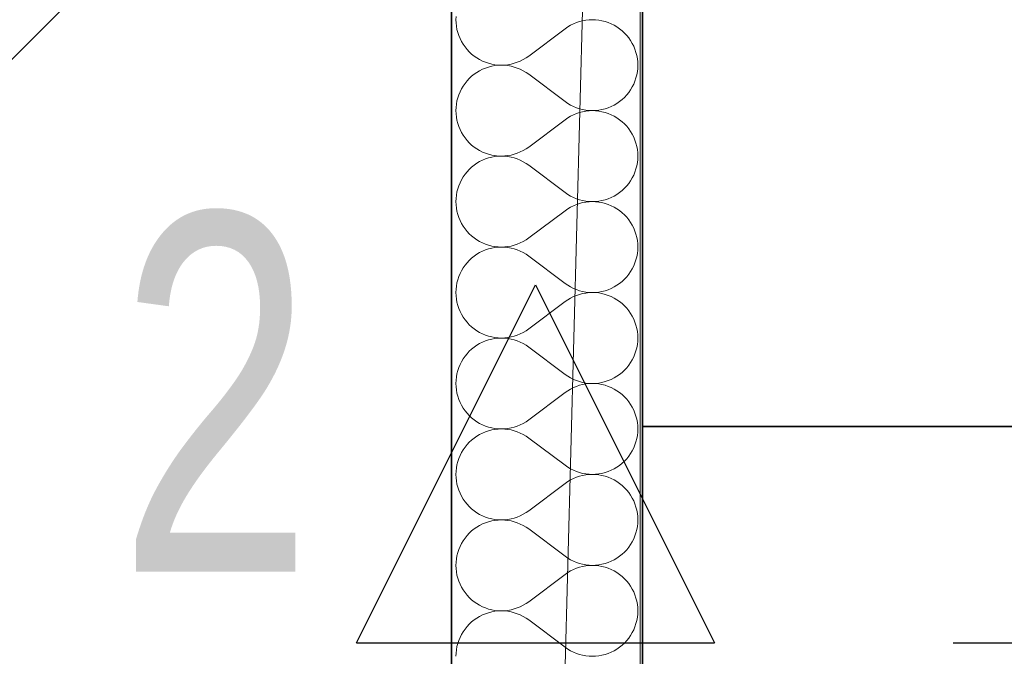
# Model space of a CAD drawing. Header units: millimetres. Extents: x -8078 to 241103, y -4319 to 602442.
# Tile 117 of 148: x 79808 to 80633, y 285096 to 285629. Entities that reach past the tile are written whole.
import ezdxf

# ---------------------------------------------------------------- set-up
doc = ezdxf.new("R2010")
doc.units = ezdxf.units.MM
doc.header["$MEASUREMENT"] = 0
doc.linetypes.add('Dashed2cust', pattern=[50, 25, -25])
for name, color, linetype in [('#nawietrzaki', 5, 'Continuous'), ('#podkład', 252, 'Continuous'), ('- A - ocieplenie', 7, 'Continuous'), ('FLUID-N6-150-NUM', 7, 'Continuous'), ('Konstrukcja - Stropy', 7, 'Continuous'), ('Konstrukcja - Ściany zewnętrzne', 7, 'Continuous')]:
    doc.layers.add(name, color=color, linetype=linetype)
doc.styles.add('FDBES', font='simplex.shx')
doc.dimstyles.new('FDBES', dxfattribs={"dimscale": 50, "dimtxt": 4, "dimasz": 2.5, "dimexe": 0.8, "dimexo": 2, "dimgap": 1, "dimtad": 1, "dimdsep": 46, "dimtxsty": 'FDBES', "dimcen": 2.5, "dimclrd": 4, "dimclre": 5, "dimadec": 0, "dimazin": 0, "dimtfac": 1, "dimtmove": 0, "dimatfit": 3, "dimfxl": 1, "dimarcsym": 0})

# ---------------------------------------------------------------- blocks, each defined once
blk = doc.blocks.new('UHYGFFFF')
at = {"layer": '- A - ocieplenie', "color": 252, "linetype": 'Continuous', "lineweight": 35, "ltscale": 100}
for p, q in [((19777.48, 387506.86), (19777.48, 382744.35)), ((19937.48, 382893.65), (19937.48, 387506.86))]:
    blk.add_line(p, q, dxfattribs=at)
at = {"layer": '- A - ocieplenie', "color": 252, "linetype": 'Continuous', "lineweight": 13, "ltscale": 100}
for p, q in [((19781.38, 386150.43), (19781.29, 386147.72)), ((19781.29, 386147.72), (19781.38, 386145)), ((19781.38, 386145), (19781.68, 386142.29)), ((19781.68, 386142.29), (19782.16, 386139.61)), ((19874.95, 386141.65), (19872.72, 386140.1)), ((19877.29, 386143.04), (19874.95, 386141.65)), ((19879.72, 386144.26), (19877.29, 386143.04)), ((19882.23, 386145.3), (19879.72, 386144.26)), ((19884.81, 386146.16), (19882.23, 386145.3)), ((19887.45, 386146.84), (19884.81, 386146.16)), ((19890.12, 386147.32), (19887.45, 386146.84)), ((19892.83, 386147.62), (19890.12, 386147.32)), ((19895.55, 386147.72), (19892.83, 386147.62)), ((19898.27, 386147.62), (19895.55, 386147.72)), ((19900.97, 386147.33), (19898.27, 386147.62)), ((19903.65, 386146.85), (19900.97, 386147.33)), ((19906.29, 386146.18), (19903.65, 386146.85)), ((19908.87, 386145.32), (19906.29, 386146.18)), ((19911.38, 386144.28), (19908.87, 386145.32)), ((19913.82, 386143.06), (19911.38, 386144.28)), ((19916.16, 386141.68), (19913.82, 386143.06)), ((19918.39, 386140.13), (19916.16, 386141.68)), ((19782.16, 386139.61), (19782.83, 386136.98)), ((19782.83, 386136.98), (19783.69, 386134.4)), ((19783.69, 386134.4), (19784.73, 386131.88)), ((19872.72, 386140.1), (19842.24, 386117.24)), ((19920.51, 386138.42), (19918.39, 386140.13)), ((19922.5, 386136.57), (19920.51, 386138.42)), ((19924.36, 386134.58), (19922.5, 386136.57)), ((19926.06, 386132.46), (19924.36, 386134.58)), ((19927.62, 386130.22), (19926.06, 386132.46)), ((19784.73, 386131.88), (19785.95, 386129.45)), ((19785.95, 386129.45), (19787.34, 386127.11)), ((19787.34, 386127.11), (19788.89, 386124.88)), ((19788.89, 386124.88), (19790.6, 386122.76)), ((19929, 386127.88), (19927.62, 386130.22)), ((19930.22, 386125.45), (19929, 386127.88)), ((19931.26, 386122.94), (19930.22, 386125.45)), ((19790.6, 386122.76), (19792.45, 386120.77)), ((19792.45, 386120.77), (19794.45, 386118.92)), ((19794.45, 386118.92), (19796.56, 386117.21)), ((19796.56, 386117.21), (19798.8, 386115.66)), ((19798.8, 386115.66), (19801.14, 386114.27)), ((19837.67, 386114.3), (19840.01, 386115.69)), ((19840.01, 386115.69), (19842.24, 386117.24)), ((19932.12, 386120.36), (19931.26, 386122.94)), ((19932.8, 386117.72), (19932.12, 386120.36)), ((19933.28, 386115.04), (19932.8, 386117.72)), ((19801.14, 386114.27), (19803.57, 386113.06)), ((19803.57, 386113.06), (19806.09, 386112.02)), ((19806.09, 386112.02), (19808.67, 386111.16)), ((19808.67, 386108.08), (19806.09, 386107.22)), ((19808.67, 386111.16), (19811.31, 386110.49)), ((19811.31, 386108.75), (19808.67, 386108.08)), ((19811.31, 386110.49), (19813.98, 386110)), ((19813.98, 386109.24), (19811.31, 386108.75)), ((19813.98, 386110), (19816.69, 386109.72)), ((19816.69, 386109.52), (19813.98, 386109.24)), ((19816.69, 386109.72), (19819.41, 386109.62)), ((19819.41, 386109.62), (19816.69, 386109.52)), ((19819.41, 386109.62), (19822.13, 386109.72)), ((19822.13, 386109.52), (19819.41, 386109.62)), ((19822.13, 386109.72), (19824.83, 386110.01)), ((19824.83, 386109.23), (19822.13, 386109.52)), ((19824.83, 386110.01), (19827.51, 386110.5)), ((19827.51, 386108.74), (19824.83, 386109.23)), ((19827.51, 386110.5), (19830.14, 386111.17)), ((19830.14, 386108.07), (19827.51, 386108.74)), ((19830.14, 386111.17), (19832.72, 386112.03)), ((19832.72, 386107.21), (19830.14, 386108.07)), ((19832.72, 386112.03), (19835.24, 386113.08)), ((19835.24, 386113.08), (19837.67, 386114.3)), ((19933.57, 386112.34), (19933.28, 386115.04)), ((19933.67, 386109.62), (19933.57, 386112.34)), ((19933.57, 386106.9), (19933.67, 386109.62)), ((19794.45, 386100.32), (19792.45, 386098.47)), ((19796.56, 386102.03), (19794.45, 386100.32)), ((19798.8, 386103.58), (19796.56, 386102.03)), ((19801.14, 386104.97), (19798.8, 386103.58)), ((19803.57, 386106.18), (19801.14, 386104.97)), ((19806.09, 386107.22), (19803.57, 386106.18)), ((19835.24, 386106.16), (19832.72, 386107.21)), ((19837.67, 386104.94), (19835.24, 386106.16)), ((19840.01, 386103.55), (19837.67, 386104.94)), ((19842.24, 386102), (19840.01, 386103.55)), ((19872.72, 386079.14), (19842.24, 386102)), ((19932.12, 386098.88), (19932.8, 386101.52)), ((19932.8, 386101.52), (19933.28, 386104.2)), ((19933.28, 386104.2), (19933.57, 386106.9)), ((19787.34, 386092.13), (19785.95, 386089.79)), ((19788.89, 386094.36), (19787.34, 386092.13)), ((19790.6, 386096.48), (19788.89, 386094.36)), ((19792.45, 386098.47), (19790.6, 386096.48)), ((19927.62, 386089.02), (19929, 386091.36)), ((19929, 386091.36), (19930.22, 386093.79)), ((19930.22, 386093.79), (19931.26, 386096.3)), ((19931.26, 386096.3), (19932.12, 386098.88)), ((19783.69, 386084.84), (19782.83, 386082.26)), ((19784.73, 386087.36), (19783.69, 386084.84)), ((19785.95, 386089.79), (19784.73, 386087.36)), ((19920.51, 386080.82), (19922.5, 386082.67)), ((19922.5, 386082.67), (19924.36, 386084.66)), ((19924.36, 386084.66), (19926.06, 386086.78)), ((19926.06, 386086.78), (19927.62, 386089.02)), ((19781.68, 386076.95), (19781.38, 386074.24)), ((19782.16, 386079.63), (19781.68, 386076.95)), ((19782.83, 386082.26), (19782.16, 386079.63)), ((19872.72, 386079.14), (19874.95, 386077.59)), ((19874.95, 386077.59), (19877.29, 386076.2)), ((19877.29, 386076.2), (19879.72, 386074.98)), ((19879.72, 386074.98), (19882.23, 386073.94)), ((19908.87, 386073.92), (19911.38, 386074.96)), ((19911.38, 386074.96), (19913.82, 386076.18)), ((19913.82, 386076.18), (19916.16, 386077.56)), ((19916.16, 386077.56), (19918.39, 386079.11)), ((19918.39, 386079.11), (19920.51, 386080.82)), ((19781.38, 386074.24), (19781.29, 386071.52)), ((19781.29, 386071.52), (19781.38, 386068.81)), ((19781.38, 386068.81), (19781.68, 386066.1)), ((19781.68, 386066.1), (19782.16, 386063.42)), ((19877.29, 386066.85), (19874.95, 386065.46)), ((19879.72, 386068.07), (19877.29, 386066.85)), ((19882.23, 386069.11), (19879.72, 386068.07)), ((19882.23, 386073.94), (19884.81, 386073.08)), ((19884.81, 386069.97), (19882.23, 386069.11)), ((19884.81, 386073.08), (19887.45, 386072.4)), ((19887.45, 386070.65), (19884.81, 386069.97)), ((19887.45, 386072.4), (19890.12, 386071.92)), ((19890.12, 386071.13), (19887.45, 386070.65)), ((19890.12, 386071.92), (19892.83, 386071.62)), ((19892.83, 386071.43), (19890.12, 386071.13)), ((19892.83, 386071.62), (19895.55, 386071.52)), ((19895.55, 386071.52), (19892.83, 386071.43)), ((19895.55, 386071.52), (19898.27, 386071.62)), ((19898.27, 386071.43), (19895.55, 386071.52)), ((19898.27, 386071.62), (19900.97, 386071.91)), ((19900.97, 386071.14), (19898.27, 386071.43)), ((19900.97, 386071.91), (19903.65, 386072.39)), ((19903.65, 386070.66), (19900.97, 386071.14)), ((19903.65, 386072.39), (19906.29, 386073.06)), ((19906.29, 386069.99), (19903.65, 386070.66)), ((19906.29, 386073.06), (19908.87, 386073.92)), ((19908.87, 386069.13), (19906.29, 386069.99)), ((19911.38, 386068.09), (19908.87, 386069.13)), ((19913.82, 386066.87), (19911.38, 386068.09)), ((19916.16, 386065.49), (19913.82, 386066.87)), ((19782.16, 386063.42), (19782.83, 386060.79)), ((19782.83, 386060.79), (19783.69, 386058.21)), ((19783.69, 386058.21), (19784.73, 386055.69)), ((19872.72, 386063.91), (19842.24, 386041.05)), ((19874.95, 386065.46), (19872.72, 386063.91)), ((19918.39, 386063.93), (19916.16, 386065.49)), ((19920.51, 386062.23), (19918.39, 386063.93)), ((19922.5, 386060.38), (19920.51, 386062.23)), ((19924.36, 386058.38), (19922.5, 386060.38)), ((19926.06, 386056.27), (19924.36, 386058.38)), ((19784.73, 386055.69), (19785.95, 386053.26)), ((19785.95, 386053.26), (19787.34, 386050.92)), ((19787.34, 386050.92), (19788.89, 386048.69)), ((19927.62, 386054.03), (19926.06, 386056.27)), ((19929, 386051.69), (19927.62, 386054.03)), ((19930.22, 386049.26), (19929, 386051.69)), ((19788.89, 386048.69), (19790.6, 386046.57)), ((19790.6, 386046.57), (19792.45, 386044.58)), ((19792.45, 386044.58), (19794.45, 386042.73)), ((19794.45, 386042.73), (19796.56, 386041.02)), ((19931.26, 386046.75), (19930.22, 386049.26)), ((19932.12, 386044.17), (19931.26, 386046.75)), ((19932.8, 386041.53), (19932.12, 386044.17)), ((19933.28, 386038.85), (19932.8, 386041.53)), ((19796.56, 386041.02), (19798.8, 386039.47)), ((19798.8, 386039.47), (19801.14, 386038.08)), ((19801.14, 386038.08), (19803.57, 386036.86)), ((19803.57, 386036.86), (19806.09, 386035.82)), ((19806.09, 386035.82), (19808.67, 386034.97)), ((19808.67, 386034.97), (19811.31, 386034.3)), ((19811.31, 386034.3), (19813.98, 386033.81)), ((19813.98, 386033.81), (19816.69, 386033.52)), ((19816.69, 386033.33), (19813.98, 386033.04)), ((19816.69, 386033.52), (19819.41, 386033.43)), ((19819.41, 386033.43), (19816.69, 386033.33)), ((19819.41, 386033.43), (19822.13, 386033.53)), ((19822.13, 386033.33), (19819.41, 386033.43)), ((19822.13, 386033.53), (19824.83, 386033.82)), ((19824.83, 386033.04), (19822.13, 386033.33)), ((19824.83, 386033.82), (19827.51, 386034.31)), ((19827.51, 386034.31), (19830.14, 386034.98)), ((19830.14, 386034.98), (19832.72, 386035.84)), ((19832.72, 386035.84), (19835.24, 386036.88)), ((19835.24, 386036.88), (19837.67, 386038.1)), ((19837.67, 386038.1), (19840.01, 386039.49)), ((19840.01, 386039.49), (19842.24, 386041.05)), ((19933.57, 386036.15), (19933.28, 386038.85)), ((19933.67, 386033.43), (19933.57, 386036.15)), ((19933.57, 386030.71), (19933.67, 386033.43)), ((19796.56, 386025.84), (19794.45, 386024.13)), ((19798.8, 386027.39), (19796.56, 386025.84)), ((19801.14, 386028.78), (19798.8, 386027.39)), ((19803.57, 386029.99), (19801.14, 386028.78)), ((19806.09, 386031.03), (19803.57, 386029.99)), ((19808.67, 386031.89), (19806.09, 386031.03)), ((19811.31, 386032.56), (19808.67, 386031.89)), ((19813.98, 386033.04), (19811.31, 386032.56)), ((19827.51, 386032.55), (19824.83, 386033.04)), ((19830.14, 386031.88), (19827.51, 386032.55)), ((19832.72, 386031.02), (19830.14, 386031.88)), ((19835.24, 386029.97), (19832.72, 386031.02)), ((19837.67, 386028.75), (19835.24, 386029.97)), ((19840.01, 386027.36), (19837.67, 386028.75)), ((19842.24, 386025.81), (19840.01, 386027.36)), ((19872.72, 386002.95), (19842.24, 386025.81)), ((19932.12, 386022.69), (19932.8, 386025.33)), ((19932.8, 386025.33), (19933.28, 386028.01)), ((19933.28, 386028.01), (19933.57, 386030.71)), ((19788.89, 386018.17), (19787.34, 386015.94)), ((19790.6, 386020.29), (19788.89, 386018.17)), ((19792.45, 386022.28), (19790.6, 386020.29)), ((19794.45, 386024.13), (19792.45, 386022.28)), ((19929, 386015.17), (19930.22, 386017.6)), ((19930.22, 386017.6), (19931.26, 386020.11)), ((19931.26, 386020.11), (19932.12, 386022.69)), ((19783.69, 386008.65), (19782.83, 386006.07)), ((19784.73, 386011.17), (19783.69, 386008.65)), ((19785.95, 386013.6), (19784.73, 386011.17)), ((19787.34, 386015.94), (19785.95, 386013.6)), ((19922.5, 386006.48), (19924.36, 386008.47)), ((19924.36, 386008.47), (19926.06, 386010.59)), ((19926.06, 386010.59), (19927.62, 386012.83)), ((19927.62, 386012.83), (19929, 386015.17)), ((19781.68, 386000.76), (19781.38, 385998.05)), ((19782.16, 386003.44), (19781.68, 386000.76)), ((19782.83, 386006.07), (19782.16, 386003.44)), ((19872.72, 386002.95), (19874.95, 386001.4)), ((19874.95, 386001.4), (19877.29, 386000.01)), ((19913.82, 385999.99), (19916.16, 386001.37)), ((19916.16, 386001.37), (19918.39, 386002.92)), ((19918.39, 386002.92), (19920.51, 386004.63)), ((19920.51, 386004.63), (19922.5, 386006.48)), ((19781.38, 385998.05), (19781.29, 385995.33)), ((19781.29, 385995.33), (19781.38, 385992.62)), ((19781.38, 385992.62), (19781.68, 385989.91)), ((19877.29, 386000.01), (19879.72, 385998.79)), ((19879.72, 385991.88), (19877.29, 385990.66)), ((19879.72, 385998.79), (19882.23, 385997.75)), ((19882.23, 385992.92), (19879.72, 385991.88)), ((19882.23, 385997.75), (19884.81, 385996.89)), ((19884.81, 385993.78), (19882.23, 385992.92)), ((19884.81, 385996.89), (19887.45, 385996.21)), ((19887.45, 385994.46), (19884.81, 385993.78)), ((19887.45, 385996.21), (19890.12, 385995.73)), ((19890.12, 385994.94), (19887.45, 385994.46)), ((19890.12, 385995.73), (19892.83, 385995.43)), ((19892.83, 385995.24), (19890.12, 385994.94)), ((19892.83, 385995.43), (19895.55, 385995.33)), ((19895.55, 385995.33), (19892.83, 385995.24)), ((19895.55, 385995.33), (19898.27, 385995.43)), ((19898.27, 385995.24), (19895.55, 385995.33)), ((19898.27, 385995.43), (19900.97, 385995.72)), ((19900.97, 385994.95), (19898.27, 385995.24)), ((19900.97, 385995.72), (19903.65, 385996.2)), ((19903.65, 385994.47), (19900.97, 385994.95)), ((19903.65, 385996.2), (19906.29, 385996.87)), ((19906.29, 385993.8), (19903.65, 385994.47)), ((19906.29, 385996.87), (19908.87, 385997.73)), ((19908.87, 385992.94), (19906.29, 385993.8)), ((19908.87, 385997.73), (19911.38, 385998.77)), ((19911.38, 385991.9), (19908.87, 385992.94)), ((19911.38, 385998.77), (19913.82, 385999.99)), ((19913.82, 385990.68), (19911.38, 385991.9)), ((19781.68, 385989.91), (19782.16, 385987.23)), ((19782.16, 385987.23), (19782.83, 385984.6)), ((19782.83, 385984.6), (19783.69, 385982.02)), ((19872.72, 385987.72), (19842.24, 385964.86)), ((19874.95, 385989.27), (19872.72, 385987.72)), ((19877.29, 385990.66), (19874.95, 385989.27)), ((19916.16, 385989.3), (19913.82, 385990.68)), ((19918.39, 385987.74), (19916.16, 385989.3)), ((19920.51, 385986.04), (19918.39, 385987.74)), ((19922.5, 385984.19), (19920.51, 385986.04)), ((19924.36, 385982.19), (19922.5, 385984.19)), ((19783.69, 385982.02), (19784.73, 385979.5)), ((19784.73, 385979.5), (19785.95, 385977.07)), ((19785.95, 385977.07), (19787.34, 385974.73)), ((19926.06, 385980.08), (19924.36, 385982.19)), ((19927.62, 385977.84), (19926.06, 385980.08)), ((19929, 385975.5), (19927.62, 385977.84)), ((19930.22, 385973.07), (19929, 385975.5)), ((19787.34, 385974.73), (19788.89, 385972.5)), ((19788.89, 385972.5), (19790.6, 385970.38)), ((19790.6, 385970.38), (19792.45, 385968.39)), ((19792.45, 385968.39), (19794.45, 385966.54)), ((19931.26, 385970.56), (19930.22, 385973.07)), ((19932.12, 385967.98), (19931.26, 385970.56)), ((19932.8, 385965.34), (19932.12, 385967.98)), ((19794.45, 385966.54), (19796.56, 385964.83)), ((19796.56, 385964.83), (19798.8, 385963.28)), ((19798.8, 385963.28), (19801.14, 385961.89)), ((19801.14, 385961.89), (19803.57, 385960.67)), ((19803.57, 385960.67), (19806.09, 385959.63)), ((19806.09, 385959.63), (19808.67, 385958.78)), ((19830.14, 385958.79), (19832.72, 385959.65)), ((19832.72, 385959.65), (19835.24, 385960.69)), ((19835.24, 385960.69), (19837.67, 385961.91)), ((19837.67, 385961.91), (19840.01, 385963.3)), ((19840.01, 385963.3), (19842.24, 385964.86)), ((19933.28, 385962.66), (19932.8, 385965.34)), ((19933.57, 385959.96), (19933.28, 385962.66)), ((19933.67, 385957.24), (19933.57, 385959.96)), ((19798.8, 385951.2), (19796.56, 385949.65)), ((19801.14, 385952.59), (19798.8, 385951.2)), ((19803.57, 385953.8), (19801.14, 385952.59)), ((19806.09, 385954.84), (19803.57, 385953.8)), ((19808.67, 385955.7), (19806.09, 385954.84)), ((19808.67, 385958.78), (19811.31, 385958.11)), ((19811.31, 385956.37), (19808.67, 385955.7)), ((19811.31, 385958.11), (19813.98, 385957.62)), ((19813.98, 385956.85), (19811.31, 385956.37)), ((19813.98, 385957.62), (19816.69, 385957.33)), ((19816.69, 385957.14), (19813.98, 385956.85)), ((19816.69, 385957.33), (19819.41, 385957.24)), ((19819.41, 385957.24), (19816.69, 385957.14)), ((19819.41, 385957.24), (19822.13, 385957.34)), ((19822.13, 385957.14), (19819.41, 385957.24)), ((19822.13, 385957.34), (19824.83, 385957.63)), ((19824.83, 385956.85), (19822.13, 385957.14)), ((19824.83, 385957.63), (19827.51, 385958.12)), ((19827.51, 385956.36), (19824.83, 385956.85)), ((19827.51, 385958.12), (19830.14, 385958.79)), ((19830.14, 385955.69), (19827.51, 385956.36)), ((19832.72, 385954.83), (19830.14, 385955.69)), ((19835.24, 385953.78), (19832.72, 385954.83)), ((19837.67, 385952.56), (19835.24, 385953.78)), ((19840.01, 385951.17), (19837.67, 385952.56)), ((19842.24, 385949.62), (19840.01, 385951.17)), ((19932.8, 385949.14), (19933.28, 385951.82)), ((19933.28, 385951.82), (19933.57, 385954.52)), ((19933.57, 385954.52), (19933.67, 385957.24)), ((19790.6, 385944.1), (19788.89, 385941.98)), ((19792.45, 385946.09), (19790.6, 385944.1)), ((19794.45, 385947.94), (19792.45, 385946.09)), ((19796.56, 385949.65), (19794.45, 385947.94)), ((19872.72, 385926.76), (19842.24, 385949.62)), ((19930.22, 385941.41), (19931.26, 385943.92)), ((19931.26, 385943.92), (19932.12, 385946.5)), ((19932.12, 385946.5), (19932.8, 385949.14)), ((19784.73, 385934.98), (19783.69, 385932.46)), ((19785.95, 385937.41), (19784.73, 385934.98)), ((19787.34, 385939.75), (19785.95, 385937.41)), ((19788.89, 385941.98), (19787.34, 385939.75)), ((19924.36, 385932.28), (19926.06, 385934.4)), ((19926.06, 385934.4), (19927.62, 385936.64)), ((19927.62, 385936.64), (19929, 385938.98)), ((19929, 385938.98), (19930.22, 385941.41)), ((19782.16, 385927.24), (19781.68, 385924.57)), ((19782.83, 385929.88), (19782.16, 385927.24)), ((19783.69, 385932.46), (19782.83, 385929.88)), ((19872.72, 385926.76), (19874.95, 385925.21)), ((19916.16, 385925.18), (19918.39, 385926.73)), ((19918.39, 385926.73), (19920.51, 385928.44)), ((19920.51, 385928.44), (19922.5, 385930.29)), ((19922.5, 385930.29), (19924.36, 385932.28)), ((19781.38, 385921.86), (19781.29, 385919.14)), ((19781.29, 385919.14), (19781.38, 385916.42)), ((19781.68, 385924.57), (19781.38, 385921.86)), ((19874.95, 385925.21), (19877.29, 385923.82)), ((19877.29, 385923.82), (19879.72, 385922.6)), ((19879.72, 385922.6), (19882.23, 385921.56)), ((19882.23, 385921.56), (19884.81, 385920.7)), ((19884.81, 385920.7), (19887.45, 385920.02)), ((19887.45, 385918.27), (19884.81, 385917.59)), ((19887.45, 385920.02), (19890.12, 385919.54)), ((19890.12, 385918.75), (19887.45, 385918.27)), ((19890.12, 385919.54), (19892.83, 385919.24)), ((19892.83, 385919.04), (19890.12, 385918.75)), ((19892.83, 385919.24), (19895.55, 385919.14)), ((19895.55, 385919.14), (19892.83, 385919.04)), ((19895.55, 385919.14), (19898.27, 385919.24)), ((19898.27, 385919.05), (19895.55, 385919.14)), ((19898.27, 385919.24), (19900.97, 385919.53)), ((19900.97, 385918.76), (19898.27, 385919.05)), ((19900.97, 385919.53), (19903.65, 385920.01)), ((19903.65, 385918.28), (19900.97, 385918.76)), ((19903.65, 385920.01), (19906.29, 385920.68)), ((19906.29, 385917.61), (19903.65, 385918.28)), ((19906.29, 385920.68), (19908.87, 385921.54)), ((19908.87, 385916.75), (19906.29, 385917.61)), ((19908.87, 385921.54), (19911.38, 385922.58)), ((19911.38, 385922.58), (19913.82, 385923.8)), ((19913.82, 385923.8), (19916.16, 385925.18)), ((19781.38, 385916.42), (19781.68, 385913.72)), ((19781.68, 385913.72), (19782.16, 385911.04)), ((19782.16, 385911.04), (19782.83, 385908.41)), ((19872.72, 385911.52), (19842.24, 385888.67)), ((19874.95, 385913.08), (19872.72, 385911.52)), ((19877.29, 385914.47), (19874.95, 385913.08)), ((19879.72, 385915.69), (19877.29, 385914.47)), ((19882.23, 385916.73), (19879.72, 385915.69)), ((19884.81, 385917.59), (19882.23, 385916.73)), ((19911.38, 385915.71), (19908.87, 385916.75)), ((19913.82, 385914.49), (19911.38, 385915.71)), ((19916.16, 385913.1), (19913.82, 385914.49)), ((19918.39, 385911.55), (19916.16, 385913.1)), ((19920.51, 385909.85), (19918.39, 385911.55)), ((19922.5, 385907.99), (19920.51, 385909.85)), ((19782.83, 385908.41), (19783.69, 385905.83)), ((19783.69, 385905.83), (19784.73, 385903.31)), ((19784.73, 385903.31), (19785.95, 385900.88)), ((19924.36, 385906), (19922.5, 385907.99)), ((19926.06, 385903.89), (19924.36, 385906)), ((19927.62, 385901.65), (19926.06, 385903.89)), ((19929, 385899.31), (19927.62, 385901.65)), ((19785.95, 385900.88), (19787.34, 385898.54)), ((19787.34, 385898.54), (19788.89, 385896.31)), ((19788.89, 385896.31), (19790.6, 385894.19)), ((19790.6, 385894.19), (19792.45, 385892.2)), ((19930.22, 385896.88), (19929, 385899.31)), ((19931.26, 385894.37), (19930.22, 385896.88)), ((19932.12, 385891.79), (19931.26, 385894.37)), ((19792.45, 385892.2), (19794.45, 385890.34)), ((19794.45, 385890.34), (19796.56, 385888.64)), ((19796.56, 385888.64), (19798.8, 385887.09)), ((19798.8, 385887.09), (19801.14, 385885.7)), ((19801.14, 385885.7), (19803.57, 385884.48)), ((19835.24, 385884.5), (19837.67, 385885.72)), ((19837.67, 385885.72), (19840.01, 385887.11)), ((19840.01, 385887.11), (19842.24, 385888.67)), ((19932.8, 385889.15), (19932.12, 385891.79)), ((19933.28, 385886.47), (19932.8, 385889.15)), ((19933.57, 385883.77), (19933.28, 385886.47)), ((19801.14, 385876.4), (19798.8, 385875.01)), ((19803.57, 385877.61), (19801.14, 385876.4)), ((19803.57, 385884.48), (19806.09, 385883.44)), ((19806.09, 385878.65), (19803.57, 385877.61)), ((19806.09, 385883.44), (19808.67, 385882.59)), ((19808.67, 385879.51), (19806.09, 385878.65)), ((19808.67, 385882.59), (19811.31, 385881.91)), ((19811.31, 385880.18), (19808.67, 385879.51)), ((19811.31, 385881.91), (19813.98, 385881.43)), ((19813.98, 385880.66), (19811.31, 385880.18)), ((19813.98, 385881.43), (19816.69, 385881.14)), ((19816.69, 385880.95), (19813.98, 385880.66)), ((19816.69, 385881.14), (19819.41, 385881.05)), ((19819.41, 385881.05), (19816.69, 385880.95)), ((19819.41, 385881.05), (19822.13, 385881.15)), ((19822.13, 385880.95), (19819.41, 385881.05)), ((19822.13, 385881.15), (19824.83, 385881.44)), ((19824.83, 385880.66), (19822.13, 385880.95)), ((19824.83, 385881.44), (19827.51, 385881.92)), ((19827.51, 385880.17), (19824.83, 385880.66)), ((19827.51, 385881.92), (19830.14, 385882.6)), ((19830.14, 385879.5), (19827.51, 385880.17)), ((19830.14, 385882.6), (19832.72, 385883.46)), ((19832.72, 385878.64), (19830.14, 385879.5)), ((19832.72, 385883.46), (19835.24, 385884.5)), ((19835.24, 385877.59), (19832.72, 385878.64)), ((19837.67, 385876.37), (19835.24, 385877.59)), ((19840.01, 385874.98), (19837.67, 385876.37)), ((19933.28, 385875.62), (19933.57, 385878.33)), ((19933.67, 385881.05), (19933.57, 385883.77)), ((19933.57, 385878.33), (19933.67, 385881.05)), ((19792.45, 385869.9), (19790.6, 385867.91)), ((19794.45, 385871.75), (19792.45, 385869.9)), ((19796.56, 385873.46), (19794.45, 385871.75)), ((19798.8, 385875.01), (19796.56, 385873.46)), ((19842.24, 385873.43), (19840.01, 385874.98)), ((19872.72, 385850.57), (19842.24, 385873.43)), ((19931.26, 385867.73), (19932.12, 385870.31)), ((19932.12, 385870.31), (19932.8, 385872.95)), ((19932.8, 385872.95), (19933.28, 385875.62)), ((19785.95, 385861.22), (19784.73, 385858.78)), ((19787.34, 385863.56), (19785.95, 385861.22)), ((19788.89, 385865.79), (19787.34, 385863.56)), ((19790.6, 385867.91), (19788.89, 385865.79)), ((19926.06, 385858.21), (19927.62, 385860.45)), ((19927.62, 385860.45), (19929, 385862.78)), ((19929, 385862.78), (19930.22, 385865.22)), ((19930.22, 385865.22), (19931.26, 385867.73)), ((19782.83, 385853.69), (19782.16, 385851.05)), ((19783.69, 385856.27), (19782.83, 385853.69)), ((19784.73, 385858.78), (19783.69, 385856.27)), ((19918.39, 385850.54), (19920.51, 385852.25)), ((19920.51, 385852.25), (19922.5, 385854.1)), ((19922.5, 385854.1), (19924.36, 385856.09)), ((19924.36, 385856.09), (19926.06, 385858.21)), ((19781.38, 385845.67), (19781.29, 385842.95)), ((19781.68, 385848.38), (19781.38, 385845.67)), ((19782.16, 385851.05), (19781.68, 385848.38)), ((19872.72, 385850.57), (19874.95, 385849.02)), ((19874.95, 385849.02), (19877.29, 385847.63)), ((19877.29, 385847.63), (19879.72, 385846.41)), ((19879.72, 385846.41), (19882.23, 385845.37)), ((19882.23, 385845.37), (19884.81, 385844.5)), ((19884.81, 385844.5), (19887.45, 385843.83)), ((19887.45, 385843.83), (19890.12, 385843.34)), ((19900.97, 385843.34), (19903.65, 385843.82)), ((19903.65, 385843.82), (19906.29, 385844.49)), ((19906.29, 385844.49), (19908.87, 385845.35)), ((19908.87, 385845.35), (19911.38, 385846.39)), ((19911.38, 385846.39), (19913.82, 385847.61)), ((19913.82, 385847.61), (19916.16, 385848.99)), ((19916.16, 385848.99), (19918.39, 385850.54)), ((19781.29, 385842.95), (19781.38, 385840.23)), ((19781.38, 385840.23), (19781.68, 385837.53)), ((19781.68, 385837.53), (19782.16, 385834.85)), ((19872.72, 385835.33), (19842.24, 385812.48)), ((19874.95, 385836.89), (19872.72, 385835.33)), ((19877.29, 385838.28), (19874.95, 385836.89)), ((19879.72, 385839.5), (19877.29, 385838.28)), ((19882.23, 385840.54), (19879.72, 385839.5)), ((19884.81, 385841.4), (19882.23, 385840.54)), ((19887.45, 385842.08), (19884.81, 385841.4)), ((19890.12, 385842.56), (19887.45, 385842.08)), ((19890.12, 385843.34), (19892.83, 385843.05)), ((19892.83, 385842.85), (19890.12, 385842.56)), ((19892.83, 385843.05), (19895.55, 385842.95)), ((19895.55, 385842.95), (19892.83, 385842.85)), ((19895.55, 385842.95), (19898.27, 385843.05)), ((19898.27, 385842.86), (19895.55, 385842.95)), ((19898.27, 385843.05), (19900.97, 385843.34)), ((19900.97, 385842.57), (19898.27, 385842.86)), ((19903.65, 385842.09), (19900.97, 385842.57)), ((19906.29, 385841.42), (19903.65, 385842.09)), ((19908.87, 385840.56), (19906.29, 385841.42)), ((19911.38, 385839.52), (19908.87, 385840.56)), ((19913.82, 385838.3), (19911.38, 385839.52)), ((19916.16, 385836.91), (19913.82, 385838.3)), ((19918.39, 385835.36), (19916.16, 385836.91)), ((19920.51, 385833.66), (19918.39, 385835.36)), ((19782.16, 385834.85), (19782.83, 385832.22)), ((19782.83, 385832.22), (19783.69, 385829.64)), ((19783.69, 385829.64), (19784.73, 385827.12)), ((19784.73, 385827.12), (19785.95, 385824.69)), ((19922.5, 385831.8), (19920.51, 385833.66)), ((19924.36, 385829.81), (19922.5, 385831.8)), ((19926.06, 385827.7), (19924.36, 385829.81)), ((19927.62, 385825.46), (19926.06, 385827.7)), ((19785.95, 385824.69), (19787.34, 385822.35)), ((19787.34, 385822.35), (19788.89, 385820.12)), ((19788.89, 385820.12), (19790.6, 385818)), ((19929, 385823.12), (19927.62, 385825.46)), ((19930.22, 385820.69), (19929, 385823.12)), ((19931.26, 385818.18), (19930.22, 385820.69)), ((19790.6, 385818), (19792.45, 385816.01)), ((19792.45, 385816.01), (19794.45, 385814.15)), ((19794.45, 385814.15), (19796.56, 385812.45)), ((19796.56, 385812.45), (19798.8, 385810.9)), ((19798.8, 385810.9), (19801.14, 385809.51)), ((19837.67, 385809.53), (19840.01, 385810.92)), ((19840.01, 385810.92), (19842.24, 385812.48)), ((19932.12, 385815.6), (19931.26, 385818.18)), ((19932.8, 385812.96), (19932.12, 385815.6)), ((19933.28, 385810.28), (19932.8, 385812.96)), ((19801.14, 385809.51), (19803.57, 385808.29)), ((19803.57, 385808.29), (19806.09, 385807.25)), ((19806.09, 385802.46), (19803.57, 385801.42)), ((19806.09, 385807.25), (19808.67, 385806.4)), ((19808.67, 385803.32), (19806.09, 385802.46)), ((19808.67, 385806.4), (19811.31, 385805.72)), ((19811.31, 385803.99), (19808.67, 385803.32)), ((19811.31, 385805.72), (19813.98, 385805.24)), ((19813.98, 385804.47), (19811.31, 385803.99)), ((19813.98, 385805.24), (19816.69, 385804.95)), ((19816.69, 385804.76), (19813.98, 385804.47)), ((19816.69, 385804.95), (19819.41, 385804.86)), ((19819.41, 385804.86), (19816.69, 385804.76)), ((19819.41, 385804.86), (19822.13, 385804.96)), ((19822.13, 385804.76), (19819.41, 385804.86)), ((19822.13, 385804.96), (19824.83, 385805.25)), ((19824.83, 385804.47), (19822.13, 385804.76)), ((19824.83, 385805.25), (19827.51, 385805.73)), ((19827.51, 385803.98), (19824.83, 385804.47)), ((19827.51, 385805.73), (19830.14, 385806.41)), ((19830.14, 385803.31), (19827.51, 385803.98)), ((19830.14, 385806.41), (19832.72, 385807.27)), ((19832.72, 385802.45), (19830.14, 385803.31)), ((19832.72, 385807.27), (19835.24, 385808.31)), ((19835.24, 385801.4), (19832.72, 385802.45)), ((19835.24, 385808.31), (19837.67, 385809.53)), ((19933.57, 385807.58), (19933.28, 385810.28)), ((19933.28, 385799.43), (19933.57, 385802.14)), ((19933.67, 385804.86), (19933.57, 385807.58)), ((19933.57, 385802.14), (19933.67, 385804.86)), ((19794.45, 385795.56), (19792.45, 385793.71)), ((19796.56, 385797.27), (19794.45, 385795.56)), ((19798.8, 385798.82), (19796.56, 385797.27)), ((19801.14, 385800.21), (19798.8, 385798.82)), ((19803.57, 385801.42), (19801.14, 385800.21)), ((19837.67, 385800.18), (19835.24, 385801.4)), ((19840.01, 385798.79), (19837.67, 385800.18)), ((19842.24, 385797.24), (19840.01, 385798.79)), ((19872.72, 385774.38), (19842.24, 385797.24)), ((19931.26, 385791.54), (19932.12, 385794.12)), ((19932.12, 385794.12), (19932.8, 385796.76)), ((19932.8, 385796.76), (19933.28, 385799.43)), ((19787.34, 385787.37), (19785.95, 385785.03)), ((19788.89, 385789.6), (19787.34, 385787.37)), ((19790.6, 385791.72), (19788.89, 385789.6)), ((19792.45, 385793.71), (19790.6, 385791.72)), ((19927.62, 385784.25), (19929, 385786.59)), ((19929, 385786.59), (19930.22, 385789.03)), ((19930.22, 385789.03), (19931.26, 385791.54)), ((19782.83, 385777.5), (19782.16, 385774.86)), ((19783.69, 385780.08), (19782.83, 385777.5)), ((19784.73, 385782.59), (19783.69, 385780.08)), ((19785.95, 385785.03), (19784.73, 385782.59)), ((19920.51, 385776.06), (19922.5, 385777.91)), ((19922.5, 385777.91), (19924.36, 385779.9)), ((19924.36, 385779.9), (19926.06, 385782.02)), ((19926.06, 385782.02), (19927.62, 385784.25)), ((19781.38, 385769.48), (19781.29, 385766.76)), ((19781.68, 385772.19), (19781.38, 385769.48)), ((19782.16, 385774.86), (19781.68, 385772.19)), ((19872.72, 385774.38), (19874.95, 385772.83)), ((19874.95, 385772.83), (19877.29, 385771.44)), ((19877.29, 385771.44), (19879.72, 385770.22)), ((19879.72, 385770.22), (19882.23, 385769.18)), ((19882.23, 385769.18), (19884.81, 385768.31)), ((19906.29, 385768.3), (19908.87, 385769.16)), ((19908.87, 385769.16), (19911.38, 385770.2)), ((19911.38, 385770.2), (19913.82, 385771.41)), ((19913.82, 385771.41), (19916.16, 385772.8)), ((19916.16, 385772.8), (19918.39, 385774.35)), ((19918.39, 385774.35), (19920.51, 385776.06)), ((19781.29, 385766.76), (19781.38, 385764.04)), ((19781.38, 385764.04), (19781.68, 385761.34)), ((19781.68, 385761.34), (19782.16, 385758.66)), ((19877.29, 385762.09), (19874.95, 385760.7)), ((19879.72, 385763.31), (19877.29, 385762.09)), ((19882.23, 385764.35), (19879.72, 385763.31)), ((19884.81, 385765.21), (19882.23, 385764.35)), ((19884.81, 385768.31), (19887.45, 385767.64)), ((19887.45, 385765.89), (19884.81, 385765.21)), ((19887.45, 385767.64), (19890.12, 385767.15)), ((19890.12, 385766.37), (19887.45, 385765.89)), ((19890.12, 385767.15), (19892.83, 385766.86)), ((19892.83, 385766.66), (19890.12, 385766.37)), ((19892.83, 385766.86), (19895.55, 385766.76)), ((19895.55, 385766.76), (19892.83, 385766.66)), ((19895.55, 385766.76), (19898.27, 385766.86)), ((19898.27, 385766.67), (19895.55, 385766.76)), ((19898.27, 385766.86), (19900.97, 385767.15)), ((19900.97, 385766.38), (19898.27, 385766.67)), ((19900.97, 385767.15), (19903.65, 385767.63)), ((19903.65, 385765.9), (19900.97, 385766.38)), ((19903.65, 385767.63), (19906.29, 385768.3)), ((19906.29, 385765.23), (19903.65, 385765.9)), ((19908.87, 385764.37), (19906.29, 385765.23)), ((19911.38, 385763.33), (19908.87, 385764.37)), ((19913.82, 385762.11), (19911.38, 385763.33)), ((19916.16, 385760.72), (19913.82, 385762.11)), ((19782.16, 385758.66), (19782.83, 385756.03)), ((19782.83, 385756.03), (19783.69, 385753.44)), ((19783.69, 385753.44), (19784.73, 385750.93)), ((19872.72, 385759.14), (19842.24, 385736.29)), ((19874.95, 385760.7), (19872.72, 385759.14)), ((19918.39, 385759.17), (19916.16, 385760.72)), ((19920.51, 385757.47), (19918.39, 385759.17)), ((19922.5, 385755.61), (19920.51, 385757.47)), ((19924.36, 385753.62), (19922.5, 385755.61)), ((19926.06, 385751.51), (19924.36, 385753.62)), ((19784.73, 385750.93), (19785.95, 385748.5)), ((19785.95, 385748.5), (19787.34, 385746.16)), ((19787.34, 385746.16), (19788.89, 385743.93)), ((19927.62, 385749.27), (19926.06, 385751.51)), ((19929, 385746.93), (19927.62, 385749.27)), ((19930.22, 385744.5), (19929, 385746.93)), ((19931.26, 385741.99), (19930.22, 385744.5)), ((19788.89, 385743.93), (19790.6, 385741.81)), ((19790.6, 385741.81), (19792.45, 385739.82)), ((19792.45, 385739.82), (19794.45, 385737.96)), ((19794.45, 385737.96), (19796.56, 385736.26)), ((19796.56, 385736.26), (19798.8, 385734.71)), ((19840.01, 385734.73), (19842.24, 385736.29)), ((19932.12, 385739.4), (19931.26, 385741.99)), ((19932.8, 385736.77), (19932.12, 385739.4)), ((19933.28, 385734.09), (19932.8, 385736.77)), ((19798.8, 385734.71), (19801.14, 385733.32)), ((19801.14, 385733.32), (19803.57, 385732.1)), ((19803.57, 385732.1), (19806.09, 385731.06)), ((19806.09, 385731.06), (19808.67, 385730.21)), ((19808.67, 385730.21), (19811.31, 385729.53)), ((19811.31, 385729.53), (19813.98, 385729.05)), ((19813.98, 385728.28), (19811.31, 385727.8)), ((19813.98, 385729.05), (19816.69, 385728.76)), ((19816.69, 385728.57), (19813.98, 385728.28)), ((19816.69, 385728.76), (19819.41, 385728.67)), ((19819.41, 385728.67), (19816.69, 385728.57)), ((19819.41, 385728.67), (19822.13, 385728.77)), ((19822.13, 385728.57), (19819.41, 385728.67)), ((19822.13, 385728.77), (19824.83, 385729.06)), ((19824.83, 385728.28), (19822.13, 385728.57)), ((19824.83, 385729.06), (19827.51, 385729.54)), ((19827.51, 385727.79), (19824.83, 385728.28)), ((19827.51, 385729.54), (19830.14, 385730.22)), ((19830.14, 385730.22), (19832.72, 385731.08)), ((19832.72, 385731.08), (19835.24, 385732.12)), ((19835.24, 385732.12), (19837.67, 385733.34)), ((19837.67, 385733.34), (19840.01, 385734.73)), ((19933.57, 385731.39), (19933.28, 385734.09)), ((19933.67, 385728.67), (19933.57, 385731.39)), ((19933.57, 385725.95), (19933.67, 385728.67)), ((19796.56, 385721.08), (19794.45, 385719.37)), ((19798.8, 385722.63), (19796.56, 385721.08)), ((19801.14, 385724.02), (19798.8, 385722.63)), ((19803.57, 385725.23), (19801.14, 385724.02)), ((19806.09, 385726.27), (19803.57, 385725.23)), ((19808.67, 385727.13), (19806.09, 385726.27)), ((19811.31, 385727.8), (19808.67, 385727.13)), ((19830.14, 385727.12), (19827.51, 385727.79)), ((19832.72, 385726.26), (19830.14, 385727.12)), ((19835.24, 385725.21), (19832.72, 385726.26)), ((19837.67, 385723.99), (19835.24, 385725.21)), ((19840.01, 385722.6), (19837.67, 385723.99)), ((19842.24, 385721.05), (19840.01, 385722.6)), ((19872.72, 385698.19), (19842.24, 385721.05)), ((19932.12, 385717.93), (19932.8, 385720.57)), ((19932.8, 385720.57), (19933.28, 385723.24)), ((19933.28, 385723.24), (19933.57, 385725.95)), ((19788.89, 385713.41), (19787.34, 385711.18)), ((19790.6, 385715.53), (19788.89, 385713.41)), ((19792.45, 385717.52), (19790.6, 385715.53)), ((19794.45, 385719.37), (19792.45, 385717.52)), ((19929, 385710.4), (19930.22, 385712.84)), ((19930.22, 385712.84), (19931.26, 385715.35)), ((19931.26, 385715.35), (19932.12, 385717.93)), ((19783.69, 385703.89), (19782.83, 385701.31)), ((19784.73, 385706.4), (19783.69, 385703.89)), ((19785.95, 385708.84), (19784.73, 385706.4)), ((19787.34, 385711.18), (19785.95, 385708.84)), ((19922.5, 385701.72), (19924.36, 385703.71)), ((19924.36, 385703.71), (19926.06, 385705.83)), ((19926.06, 385705.83), (19927.62, 385708.06)), ((19927.62, 385708.06), (19929, 385710.4)), ((19781.68, 385696), (19781.38, 385693.29)), ((19782.16, 385698.67), (19781.68, 385696)), ((19782.83, 385701.31), (19782.16, 385698.67)), ((19872.72, 385698.19), (19874.95, 385696.64)), ((19874.95, 385696.64), (19877.29, 385695.25)), ((19877.29, 385695.25), (19879.72, 385694.03)), ((19911.38, 385694.01), (19913.82, 385695.22)), ((19913.82, 385695.22), (19916.16, 385696.61)), ((19916.16, 385696.61), (19918.39, 385698.16)), ((19918.39, 385698.16), (19920.51, 385699.87)), ((19920.51, 385699.87), (19922.5, 385701.72)), ((19781.38, 385693.29), (19781.29, 385690.57)), ((19781.29, 385690.57), (19781.38, 385687.85)), ((19781.38, 385687.85), (19781.68, 385685.15)), ((19879.72, 385687.12), (19877.29, 385685.9)), ((19879.72, 385694.03), (19882.23, 385692.98)), ((19882.23, 385688.16), (19879.72, 385687.12)), ((19882.23, 385692.98), (19884.81, 385692.12)), ((19884.81, 385689.02), (19882.23, 385688.16)), ((19884.81, 385692.12), (19887.45, 385691.45)), ((19887.45, 385689.7), (19884.81, 385689.02)), ((19887.45, 385691.45), (19890.12, 385690.96)), ((19890.12, 385690.18), (19887.45, 385689.7)), ((19890.12, 385690.96), (19892.83, 385690.67)), ((19892.83, 385690.47), (19890.12, 385690.18)), ((19892.83, 385690.67), (19895.55, 385690.57)), ((19895.55, 385690.57), (19892.83, 385690.47)), ((19895.55, 385690.57), (19898.27, 385690.67)), ((19898.27, 385690.48), (19895.55, 385690.57)), ((19898.27, 385690.67), (19900.97, 385690.96)), ((19900.97, 385690.19), (19898.27, 385690.48)), ((19900.97, 385690.96), (19903.65, 385691.44)), ((19903.65, 385689.71), (19900.97, 385690.19)), ((19903.65, 385691.44), (19906.29, 385692.11)), ((19906.29, 385689.03), (19903.65, 385689.71)), ((19906.29, 385692.11), (19908.87, 385692.97)), ((19908.87, 385688.18), (19906.29, 385689.03)), ((19908.87, 385692.97), (19911.38, 385694.01)), ((19911.38, 385687.14), (19908.87, 385688.18)), ((19913.82, 385685.92), (19911.38, 385687.14)), ((19781.68, 385685.15), (19782.16, 385682.47)), ((19782.16, 385682.47), (19782.83, 385679.84)), ((19782.83, 385679.84), (19783.69, 385677.25)), ((19872.72, 385682.95), (19842.24, 385660.1)), ((19874.95, 385684.51), (19872.72, 385682.95)), ((19877.29, 385685.9), (19874.95, 385684.51)), ((19916.16, 385684.53), (19913.82, 385685.92)), ((19918.39, 385682.98), (19916.16, 385684.53)), ((19920.51, 385681.28), (19918.39, 385682.98)), ((19922.5, 385679.42), (19920.51, 385681.28)), ((19924.36, 385677.43), (19922.5, 385679.42)), ((19783.69, 385677.25), (19784.73, 385674.74)), ((19784.73, 385674.74), (19785.95, 385672.31)), ((19785.95, 385672.31), (19787.34, 385669.97)), ((19926.06, 385675.31), (19924.36, 385677.43)), ((19927.62, 385673.08), (19926.06, 385675.31)), ((19929, 385670.74), (19927.62, 385673.08)), ((19930.22, 385668.31), (19929, 385670.74)), ((19787.34, 385669.97), (19788.89, 385667.73)), ((19788.89, 385667.73), (19790.6, 385665.62)), ((19790.6, 385665.62), (19792.45, 385663.63)), ((19792.45, 385663.63), (19794.45, 385661.77)), ((19931.26, 385665.8), (19930.22, 385668.31)), ((19932.12, 385663.21), (19931.26, 385665.8)), ((19932.8, 385660.58), (19932.12, 385663.21)), ((19794.45, 385661.77), (19796.56, 385660.07)), ((19796.56, 385660.07), (19798.8, 385658.52)), ((19798.8, 385658.52), (19801.14, 385657.13)), ((19801.14, 385657.13), (19803.57, 385655.91)), ((19803.57, 385655.91), (19806.09, 385654.87)), ((19806.09, 385654.87), (19808.67, 385654.01)), ((19808.67, 385654.01), (19811.31, 385653.34)), ((19827.51, 385653.35), (19830.14, 385654.03)), ((19830.14, 385654.03), (19832.72, 385654.89)), ((19832.72, 385654.89), (19835.24, 385655.93)), ((19835.24, 385655.93), (19837.67, 385657.15)), ((19837.67, 385657.15), (19840.01, 385658.54)), ((19840.01, 385658.54), (19842.24, 385660.1)), ((19933.28, 385657.9), (19932.8, 385660.58)), ((19933.57, 385655.2), (19933.28, 385657.9)), ((19933.67, 385652.48), (19933.57, 385655.2)), ((19798.8, 385646.44), (19796.56, 385644.89)), ((19801.14, 385647.83), (19798.8, 385646.44)), ((19803.57, 385649.04), (19801.14, 385647.83)), ((19806.09, 385650.08), (19803.57, 385649.04)), ((19808.67, 385650.94), (19806.09, 385650.08)), ((19811.31, 385651.61), (19808.67, 385650.94)), ((19811.31, 385653.34), (19813.98, 385652.86)), ((19813.98, 385652.09), (19811.31, 385651.61)), ((19813.98, 385652.86), (19816.69, 385652.57)), ((19816.69, 385652.38), (19813.98, 385652.09)), ((19816.69, 385652.57), (19819.41, 385652.48)), ((19819.41, 385652.48), (19816.69, 385652.38)), ((19819.41, 385652.48), (19822.13, 385652.58)), ((19822.13, 385652.38), (19819.41, 385652.48)), ((19822.13, 385652.58), (19824.83, 385652.87)), ((19824.83, 385652.09), (19822.13, 385652.38)), ((19824.83, 385652.87), (19827.51, 385653.35)), ((19827.51, 385651.6), (19824.83, 385652.09)), ((19830.14, 385650.93), (19827.51, 385651.6)), ((19832.72, 385650.06), (19830.14, 385650.93)), ((19835.24, 385649.02), (19832.72, 385650.06)), ((19837.67, 385647.8), (19835.24, 385649.02)), ((19840.01, 385646.41), (19837.67, 385647.8)), ((19842.24, 385644.86), (19840.01, 385646.41)), ((19932.8, 385644.38), (19933.28, 385647.05)), ((19933.28, 385647.05), (19933.57, 385649.76)), ((19933.57, 385649.76), (19933.67, 385652.48)), ((19788.89, 385637.22), (19787.34, 385634.99)), ((19790.6, 385639.34), (19788.89, 385637.22)), ((19792.45, 385641.33), (19790.6, 385639.34)), ((19794.45, 385643.18), (19792.45, 385641.33)), ((19796.56, 385644.89), (19794.45, 385643.18)), ((19872.72, 385622), (19842.24, 385644.86)), ((19930.22, 385636.65), (19931.26, 385639.16)), ((19931.26, 385639.16), (19932.12, 385641.74)), ((19932.12, 385641.74), (19932.8, 385644.38)), ((19784.73, 385630.21), (19783.69, 385627.7)), ((19785.95, 385632.65), (19784.73, 385630.21)), ((19787.34, 385634.99), (19785.95, 385632.65)), ((19924.36, 385627.52), (19926.06, 385629.64)), ((19926.06, 385629.64), (19927.62, 385631.87)), ((19927.62, 385631.87), (19929, 385634.21)), ((19929, 385634.21), (19930.22, 385636.65)), ((19782.16, 385622.48), (19781.68, 385619.81)), ((19782.83, 385625.12), (19782.16, 385622.48)), ((19783.69, 385627.7), (19782.83, 385625.12)), ((19872.72, 385622), (19874.95, 385620.45)), ((19916.16, 385620.42), (19918.39, 385621.97)), ((19918.39, 385621.97), (19920.51, 385623.68)), ((19920.51, 385623.68), (19922.5, 385625.53)), ((19922.5, 385625.53), (19924.36, 385627.52)), ((19781.38, 385617.1), (19781.29, 385614.38)), ((19781.68, 385619.81), (19781.38, 385617.1)), ((19874.95, 385620.45), (19877.29, 385619.06)), ((19877.29, 385619.06), (19879.72, 385617.84)), ((19879.72, 385617.84), (19882.23, 385616.79)), ((19882.23, 385616.79), (19884.81, 385615.93)), ((19884.81, 385615.93), (19887.45, 385615.26)), ((19887.45, 385615.26), (19890.12, 385614.77)), ((19890.12, 385614.77), (19892.83, 385614.48)), ((19892.83, 385614.48), (19895.55, 385614.38)), ((19895.55, 385614.38), (19898.27, 385614.48)), ((19898.27, 385614.48), (19900.97, 385614.77)), ((19900.97, 385614.77), (19903.65, 385615.25)), ((19903.65, 385615.25), (19906.29, 385615.92)), ((19906.29, 385615.92), (19908.87, 385616.78)), ((19908.87, 385616.78), (19911.38, 385617.82)), ((19911.38, 385617.82), (19913.82, 385619.03)), ((19913.82, 385619.03), (19916.16, 385620.42))]:
    blk.add_line(p, q, dxfattribs=at)
at = {"color": 252, "linetype": 'Continuous', "lineweight": 35, "ltscale": 100}
blk.add_line((19937.48, 385806.86), (19937.48, 384926.86), dxfattribs=at)
at = {"layer": 'Konstrukcja - Stropy', "color": 252, "linetype": 'Continuous', "lineweight": 13, "ltscale": 100}
for p, q in [((19935.63, 390812.63), (19935.63, 382844.47)), ((19800.39, 382902.44), (19937.48, 388030.59)), ((19937.48, 382893.65), (19937.48, 388030.59))]:
    blk.add_line(p, q, dxfattribs=at)
at = {"layer": 'Konstrukcja - Ściany zewnętrzne', "color": 252, "linetype": 'Continuous', "lineweight": 35, "ltscale": 100}
for p, q in [((19937.48, 386206.86), (19937.48, 385806.86)), ((20117.48, 385806.86), (19937.48, 385806.86)), ((20167.48, 385806.86), (20117.48, 385806.86)), ((20287.48, 385806.86), (20167.48, 385806.86))]:
    blk.add_line(p, q, dxfattribs=at)
blk = doc.blocks.new('*U56328')
at = {"color": 7, "lineweight": -2}
blk.add_leader([(0, 0), (-1245.75, -1248.63)], dimstyle='FDBES', override={"dimscale": 37.5, "dimclrd": 7, "dimclre": 7}, dxfattribs=at)

msp = doc.modelspace()

# ---------------------------------------------------------------- linework, layer by layer
at = {"color": 7, "lineweight": -2}
for points in [[(80090.65, 285106.96), (80240.65, 285406.96), (80390.65, 285106.96)], [(80090.65, 285106.96), (80390.65, 285106.96)]]:
    msp.add_lwpolyline(points, dxfattribs=at)
at = {"color": 7, "linetype": 'Dashed2cust', "lineweight": -2, "ltscale": 10}
msp.add_lwpolyline([(80090.65, 285106.96), (81740.65, 285106.96)], dxfattribs=at)

# ---------------------------------------------------------------- block references
at = {"layer": '#podkład'}
msp.add_blockref('UHYGFFFF', (60392.7, -100518.68), dxfattribs=at)
at = {"layer": 'FLUID-N6-150-NUM', "linetype": 'ByBlock', "lineweight": -2}
msp.add_blockref('*U56328', (80942.17, 286738.63, 1384), dxfattribs=at)

# ---------------------------------------------------------------- texts
at = {"layer": '#nawietrzaki', "color": 7, "lineweight": 35, "insert": (79964.6, 285316.65), "char_height": 300, "width": 7070.7638, "attachment_point": 5, "rotation": 0}
msp.add_mtext('\\pxqct3;\\fArial|b0|i0;\\T0.9;\\W0.7;\\A1;2', dxfattribs=at)

doc.saveas('drawing.dxf')
